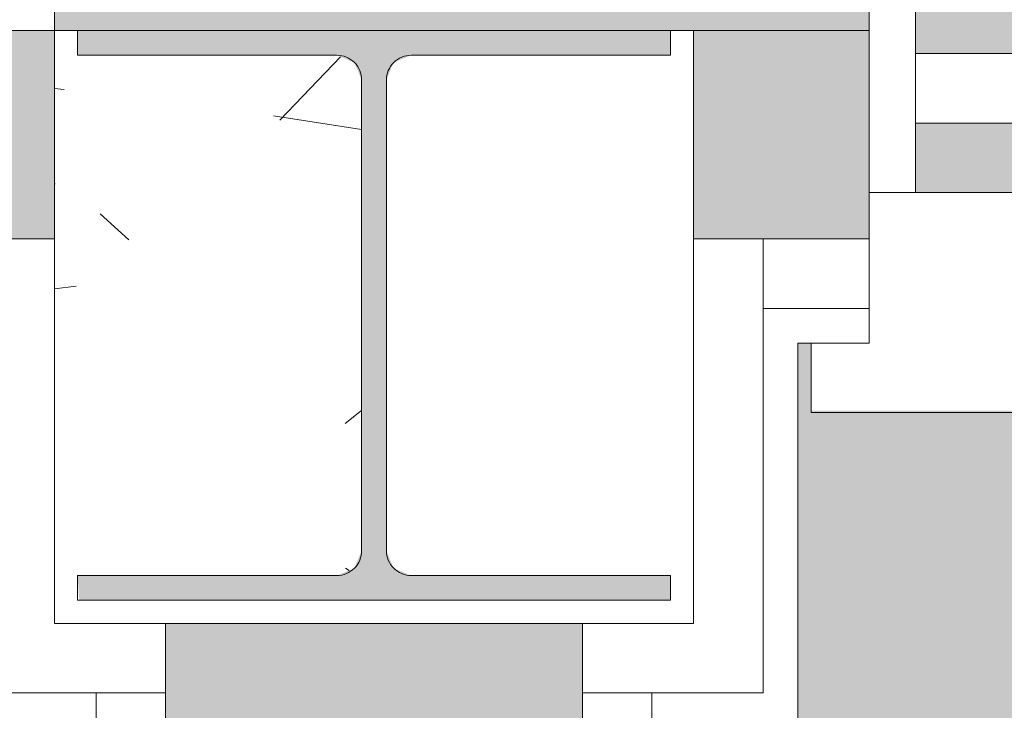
# Model space of a CAD drawing. Header units: millimetres. Extents: x 5980700 to 6194397, y -12939 to 2351883.
# Tile 9 of 124: x 6028428 to 6028853, y -8506 to -8208. Entities that reach past the tile are written whole.
import ezdxf

# ---------------------------------------------------------------- set-up
doc = ezdxf.new("R2010")
doc.units = ezdxf.units.MM
for name, color, linetype, lineweight in [('A-DOOR-FRAM', 31, 'Continuous', 18), ('A-DOOR-GLAZ', 31, 'Continuous', 9), ('A-FLOR-PATT', 8, 'Continuous', 18), ('A-GLAZ', 151, 'Continuous', 9), ('A-GLAZ-SILL', 1, 'Continuous', 9), ('A-WALL', 113, 'Continuous', 18), ('A-WALL-PATT', 111, 'Continuous', 25), ('S-COLS', 52, 'Continuous', 9)]:
    doc.layers.add(name, color=color, linetype=linetype, lineweight=lineweight)
pattern_1 = [(49.99999999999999, (0, 0), (728.73650110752, -63.75582262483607), [76.2, -838.2]), (355, (0, 0), (-140.9716152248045, 764.2276025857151), [60.96, -670.56]), (100.451, (60.728, -5.313), (587.770006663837, 700.4667512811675), [64.76, -712.36]), (46.184, (0, 203.2), (1084.316239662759, -168.1709612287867), [114.3, -1257.3]), (96.636, (90.36, 189.186), (949.6099128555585, 989.7098464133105), [97.14, -1068.54]), (351.184, (0, 203.2), (949.620552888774, 989.7011531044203), [91.44, -1005.84]), (21, (101.6, 152.4), (606.4578690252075, -409.0605652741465), [76.2, -838.2]), (326, (101.6, 152.4), (247.208340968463, 736.752917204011), [60.96, -670.56]), (71.45100000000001, (152.138, 118.312), (853.6682507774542, 327.6854711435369), [64.76, -712.36]), (37.50000000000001, (0, 0), (12.35469342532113, 338.2201185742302), [33.528, -628.904, 33.528, -647.192, -673.1]), (37.50000000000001, (0, 0), (12.35469342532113, 338.2201185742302), [-1343.152, 33.528, -639.572]), (7.499999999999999, (0, 0), (267.2788744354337, 400.7221270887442), [33.528, -354.584, 33.528, -613.664, -256.54]), (7.499999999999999, (0, 0), (267.2788744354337, 400.7221270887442), [-1035.304, 33.528, -223.012]), (327.5, (-226.568, 0), (542.363331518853, -22.91534459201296), [33.528, -220.472, 33.528, -758.952, -1051.56]), (327.5, (-226.568, 0), (542.363331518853, -22.91534459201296), [-1046.48, 33.528, -1018.032]), (317.5, (-328.168, 0), (592.5169587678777, 101.7071067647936), [33.528, -296.672, 33.528, -492.76, -746.76]), (317.5, (-328.168, 0), (592.5169587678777, 101.7071067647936), [-856.488, 33.528, -713.232])]
pattern_2 = [(225, (-10029.865, -8270.326), (449.0128060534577, -449.0128060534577), []), (225, (-10188.615, -8270.326), (5.684341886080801e-14, -898.0256121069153), []), (225, (-9871.115, -8270.326), (5.684341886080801e-14, -898.0256121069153), [])]

# ---------------------------------------------------------------- blocks, each defined once
blk = doc.blocks.new('_ARQPWR_Pilar perfil I - _TP01-V78-PLANTA DE CAIMENTO DE PISOS - TÉRREO')
at = {"layer": 'S-COLS', "lineweight": 5}
h = blk.add_hatch(color=256, dxfattribs=at)
h.paths.add_polyline_path([(5.349999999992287, -123.0000000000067), (127.9999999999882, -123.0000000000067), (127.9999999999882, -112.3000000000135), (16.04999999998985, -112.3000000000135), (8.483957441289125, -109.1660425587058), (5.349999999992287, -101.6000000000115), (5.349999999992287, 101.5999999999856), (8.48395744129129, 109.1660425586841), (16.0499999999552, 112.2999999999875), (127.9999999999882, 112.2999999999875), (127.9999999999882, 122.9999999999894), (-128.0000000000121, 122.9999999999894), (-127.9963650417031, 112.2999999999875), (-16.04379473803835, 112.2974296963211), (-8.48032248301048, 109.1572669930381), (-5.350000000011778, 101.5999999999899), (-5.352570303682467, -101.6062052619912), (-8.636869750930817, -109.2308865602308), (-16.05000000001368, -112.3000000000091), (-128.0000000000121, -112.3075216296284), (-127.2495313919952, -123.0000000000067), (-3.358627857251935, -123.0000000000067)])
h.paths.add_polyline_path([(-8.480322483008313, -109.1660425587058), (-8.479257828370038, -109.1634722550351), (-5.667285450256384, -107.6255534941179)])
at = {"layer": 'S-COLS', "color": 90, "lineweight": 5}
for p, q in [((127.9999999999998, 123.0000000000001), (-128.0000000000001, 123.0000000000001)), ((-128.0000000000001, 123.0000000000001), (-128.0000000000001, 112.3000000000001)), ((127.9999999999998, 112.3000000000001), (127.9999999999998, 123.0000000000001)), ((-128.0000000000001, 112.3000000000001), (-16.05000000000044, 112.3000000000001)), ((16.04999999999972, 112.3000000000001), (127.9999999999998, 112.3000000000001)), ((-5.350000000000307, 101.6000000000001), (-5.350000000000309, -101.5999999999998)), ((5.349999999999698, -101.6), (5.349999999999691, 101.6)), ((-16.05000000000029, -112.3), (-128.0000000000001, -112.3)), ((-128.0000000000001, -112.3), (-128.0000000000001, -123)), ((127.9999999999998, -112.3), (16.04999999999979, -112.3)), ((127.9999999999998, -123), (127.9999999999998, -112.3)), ((-128.0000000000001, -123), (127.9999999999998, -123))]:
    blk.add_line(p, q, dxfattribs=at)
for centre, radius, start, end in [((-16.05000000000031, 101.6000000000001), 10.70000000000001, 3.307776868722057e-13, 90.00000000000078), ((16.04999999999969, 101.6000000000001), 10.69999999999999, 90.00000000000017, 180.0000000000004), ((-16.05000000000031, -101.6), 10.7, 270, 7.887775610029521e-13), ((16.04999999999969, -101.6), 10.70000000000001, 180.0000000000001, 270.0000000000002)]:
    blk.add_arc(centre, radius, start, end, dxfattribs=at)
blk = doc.blocks.new('FX-PNC-PILAR-TP2 - FX-PNC-PILAR-TP01-4296264-PLANTA DE CAIMENTO DE PISOS - TÉRREO')
at = {"layer": 'A-WALL-PATT', "lineweight": 5}
h = blk.add_hatch(dxfattribs=at)
h.set_pattern_fill('FP_108', color=135, style=0, pattern_type=2)
h.set_pattern_definition([(49.99999999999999, (2e-05, -3e-05), (364.3679291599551, -31.87829433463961), [38.1, -419.1]), (355, (2e-05, -3e-05), (-70.48585119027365, 382.1133031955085), [30.48, -335.28]), (100.451, (30.364, -2.657), (293.8850033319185, 350.2333756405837), [32.38, -356.18]), (46.184, (2e-05, 101.6), (542.1584806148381, -84.08582678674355), [57.15, -628.65]), (96.636, (45.18, 94.59299999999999), (474.8048986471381, 494.8554198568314), [48.57, -534.27]), (351.184, (2e-05, 101.6), (474.8101998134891, 494.8500824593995), [45.72, -502.92]), (21, (50.8, 76.2), (303.2284677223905, -204.530461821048), [38.1, -419.1]), (326, (50.8, 76.2), (123.6038908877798, 368.3760440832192), [30.48, -335.28]), (71.45100000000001, (76.069, 59.15600000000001), (426.8341253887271, 163.8427355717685), [32.38, -356.18]), (37.50000000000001, (2e-05, -3e-05), (6.176645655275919, 169.1101515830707), [16.764, -314.452, 16.764, -323.596, -336.55]), (37.50000000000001, (2e-05, -3e-05), (6.176645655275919, 169.1101515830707), [-671.576, 16.764, -319.786]), (7.499999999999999, (2e-05, -3e-05), (133.63887623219, 200.3614940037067), [16.764, -177.292, 16.764, -306.832, -128.27]), (7.499999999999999, (2e-05, -3e-05), (133.63887623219, 200.3614940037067), [-517.6519999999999, 16.764, -111.506]), (327.5, (-113.284, -3e-05), (271.1818188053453, -11.45836264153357), [16.764, -110.236, 16.764, -379.476, -525.78]), (327.5, (-113.284, -3e-05), (271.1818188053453, -11.45836264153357), [-523.24, 16.764, -509.016]), (317.5, (-164.084, -3e-05), (296.2585102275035, 50.85284694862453), [16.764, -148.336, 16.764, -246.38, -373.38]), (317.5, (-164.084, -3e-05), (296.2585102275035, 50.85284694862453), [-428.244, 16.764, -356.616])])
h.paths.add_polyline_path([(-11755.61664668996, -8468.841821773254), (-11755.73868763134, -8212.841821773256), (-11765.61664668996, -8212.841821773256), (-11765.61664668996, -8223.541821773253), (-11877.56664669, -8223.541821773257), (-11885.13268924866, -8226.675779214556), (-11888.26664668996, -8234.241821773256), (-11887.61758285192, -8439.008800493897), (-11885.13268924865, -8445.00786433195), (-11877.56664668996, -8448.141821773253), (-11765.61664668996, -8448.141821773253), (-11765.61664668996, -8458.841821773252), (-12021.61664668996, -8458.841821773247), (-12021.61301173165, -8448.141821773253), (-11909.66044142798, -8448.13925146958), (-11902.09686707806, -8444.99884228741), (-11898.96664668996, -8437.435482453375), (-11898.96921699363, -8234.235616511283), (-11902.10060413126, -8226.675779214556), (-11909.66664668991, -8223.541821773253), (-12021.61664668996, -8223.53793378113), (-12021.61664668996, -8212.841821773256), (-12031.61664668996, -8213.832422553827), (-12031.61664668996, -8468.841821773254), (-11758.61482921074, -8468.841821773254)])
at = {"layer": 'A-WALL', "color": 130, "lineweight": 9}
for p, q in [((-12021.61664669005, -8212.841821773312), (-12031.61664669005, -8212.841821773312)), ((-12031.61664669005, -8212.841821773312), (-12031.61664669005, -8468.841821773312)), ((-11755.61664669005, -8212.841821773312), (-11765.61664669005, -8212.841821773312)), ((-11755.61664669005, -8468.841821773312), (-11755.61664669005, -8212.841821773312)), ((-12031.61664669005, -8468.841821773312), (-11900.2839042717, -8468.841821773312)), ((-11900.2839042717, -8468.841821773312), (-11755.61664669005, -8468.841821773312))]:
    blk.add_line(p, q, dxfattribs=at)
blk = doc.blocks.new('FX-HRT-JANELA_CORRER-4FLS - 330x190cm-4FLS-ALU-3_0cmFolha 5-V87-PLANTA DE CAIMENTO DE PISOS - TÉRREO')
at = {"layer": 'A-DOOR-FRAM', "lineweight": 5}
h = blk.add_hatch(dxfattribs=at)
h.set_pattern_fill('FP_125', color=256, style=0, pattern_type=2)
h.set_pattern_definition(pattern_2)
h.paths.add_polyline_path([(-1629.999999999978, 12.50000000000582), (-1649.99999999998, 12.50000000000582), (-1649.99999999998, -77.49999999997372), (-1629.999999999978, -76.5606060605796), (-1629.999999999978, -39.48467825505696)])
h.paths.add_polyline_path([(1649.999999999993, 12.50000000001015), (1629.999999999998, 12.50000000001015), (1629.999999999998, -77.49999999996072), (1649.999999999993, -77.49999999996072), (1649.999999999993, -39.48467825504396)])
at = {"layer": 'A-DOOR-GLAZ', "lineweight": 5}
h = blk.add_hatch(dxfattribs=at)
h.set_pattern_fill('FP_125', color=256, style=0, pattern_type=2)
h.set_pattern_definition(pattern_2)
h.paths.add_polyline_path([(790.0000000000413, -17.49999999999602), (789.999999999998, -47.49999999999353), (840.0000000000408, -47.49999999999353), (840.0000000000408, -17.49999999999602)])
h.paths.add_polyline_path([(1580.000000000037, -17.49999999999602), (1580.000000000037, -47.49999999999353), (1629.999999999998, -47.49999999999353), (1629.999999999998, -17.49999999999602)])
at = {"layer": 'A-GLAZ', "lineweight": 5}
h = blk.add_hatch(color=251, dxfattribs=at)
h.paths.add_polyline_path([(-789.9999999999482, 12.50000000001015), (-1629.999999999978, 12.50000000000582), (-1629.999999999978, -17.49999999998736), (-789.9999999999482, -17.49999999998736), (-789.9999999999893, -47.49999999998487), (789.999999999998, -47.49999999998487), (790.0000000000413, -17.49999999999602), (1629.999999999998, -17.49999999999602), (1629.999999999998, 12.50000000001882), (266.1290322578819, 12.50000000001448)])
h.paths.add_polyline_path([(-1629.999999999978, -47.49999999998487), (-1629.999999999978, -77.49999999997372), (-839.9999999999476, -77.49999999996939), (-839.9999999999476, -47.49999999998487), (-1579.999999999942, -47.4999999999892)])
h.paths.add_polyline_path([(1580.000000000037, -47.49999999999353), (840.0000000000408, -47.49999999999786), (840.0000000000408, -77.49999999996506), (1629.999999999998, -77.49999999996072), (1629.999999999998, -47.49999999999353)])
at = {"layer": 'A-DOOR-FRAM', "color": 250, "lineweight": 5}
for p, q in [((1630.000000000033, -17.50000000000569), (1580.000000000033, -17.50000000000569)), ((1580.000000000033, -47.50000000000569), (1630.000000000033, -47.50000000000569))]:
    blk.add_line(p, q, dxfattribs=at)
at = {"layer": 'A-GLAZ', "color": 90, "lineweight": 5}
blk.add_line((1629.999999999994, 12.49999999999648), (-1630.000000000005, 12.49999999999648), dxfattribs=at)
at = {"layer": 'A-GLAZ', "color": 130}
for p, q in [((1649.999999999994, 12.49999999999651), (1629.999999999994, 12.49999999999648)), ((1629.999999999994, 12.49999999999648), (1629.999999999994, -77.5)), ((1649.999999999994, -77.49999999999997), (1649.999999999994, 12.49999999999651))]:
    blk.add_line(p, q, dxfattribs=at)
blk = doc.blocks.new('FP_89-PLANTA DE CAIMENTO DE PISOS - TÉRREO')
at = {"layer": 'A-GLAZ-SILL', "color": 90, "lineweight": 5}
blk.add_line((1674.999999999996, 107.4999999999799), (-1674.999999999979, 107.4999999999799), dxfattribs=at)
blk = doc.blocks.new('CC_PEITORIL - PEITORIL-V88-PLANTA DE CAIMENTO DE PISOS - TÉRREO')
at = {"layer": 'A-GLAZ-SILL', "lineweight": 5}
h = blk.add_hatch(dxfattribs=at)
h.set_pattern_fill('FP_126', color=256, style=0, pattern_type=2)
h.set_pattern_definition([(180, (-10029.865, -8270.326), (-406.4, -101.6000000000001), [33.528, -271.272, 33.528, -1896.872]), (180, (-10029.865, -8270.326), (-406.4, -101.6000000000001), [-338.328, -271.272, 33.528, -576.072, -1016]), (180, (-10029.865, -8270.326), (-406.4, -101.6000000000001), [-1219.2, 33.528, -271.272, 33.528, -677.672]), (180, (-10029.865, -8270.326), (-406.4, -101.6000000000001), [-1557.528, -169.672, 33.528, -474.472]), (300.0000000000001, (-10182.265, -8321.126), (291.188181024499, -301.1527240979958), [33.528, -271.272, 33.528, -1896.872]), (300.0000000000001, (-10182.265, -8321.126), (291.188181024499, -301.1527240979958), [-338.328, -271.272, 33.528, -576.072, -1016]), (300.0000000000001, (-10182.265, -8321.126), (291.188181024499, -301.1527240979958), [-1219.2, 33.528, -271.272, 33.528, -677.672]), (300.0000000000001, (-10182.265, -8321.126), (291.188181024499, -301.1527240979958), [-1557.528, -169.672, 33.528, -474.472]), (59.99999999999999, (-10233.065, -8524.326), (115.2118189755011, 402.7527240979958), [33.528, -271.272, 33.528, -1896.872]), (59.99999999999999, (-10233.065, -8524.326), (115.2118189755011, 402.7527240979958), [-338.328, -271.272, 33.528, -576.072, -1016]), (59.99999999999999, (-10233.065, -8524.326), (115.2118189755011, 402.7527240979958), [-1219.2, 33.528, -271.272, 33.528, -677.672]), (59.99999999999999, (-10233.065, -8524.326), (115.2118189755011, 402.7527240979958), [-1557.528, -169.672, 33.528, -474.472])])
h.paths.add_polyline_path([(-805.9126853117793, 100.9916647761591), (-1674.999999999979, 100.9916647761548), (-1674.999999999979, 77.5000000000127), (-1649.99999999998, 77.50000000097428), (-1649.99999999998, 12.50000000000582), (1649.999999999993, 12.50000000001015), (1649.999999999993, 77.50000000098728), (1674.999999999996, 77.5000000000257), (1674.999999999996, 100.9916647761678), (371.828586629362, 100.9916647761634)])
h = blk.add_hatch(dxfattribs=at)
h.set_pattern_fill('FP_127', color=256, style=0, pattern_type=2)
h.set_pattern_definition([(36.87, (-10664.865, -9857.826), (-4762.494328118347, -3175.008507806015), [793.75, -7143.75]), (26.565, (-11617.365, -9381.576), (1587.501456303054, 1587.499067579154), [1774.879, -1774.879]), (18.435, (-11617.365, -8587.826), (3174.997452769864, 1587.502903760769), [1004.024, -4016.092])])
h.paths.add_polyline_path([(-805.9126853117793, 100.9916647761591), (-1674.999999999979, 100.9916647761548), (-1674.999999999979, 77.5000000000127), (-1649.99999999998, 77.50000000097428), (-1649.99999999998, 12.50000000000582), (1649.999999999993, 12.50000000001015), (1649.999999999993, 77.50000000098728), (1674.999999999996, 77.5000000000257), (1674.999999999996, 100.9916647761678), (371.828586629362, 100.9916647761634)])
at = {"layer": 'A-GLAZ-SILL', "color": 90, "lineweight": 5}
for p, q in [((1674.999999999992, 107.4999999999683), (1674.999999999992, 100.991664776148)), ((1674.999999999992, 77.50000000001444), (1674.999999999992, 100.9916647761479))]:
    blk.add_line(p, q, dxfattribs=at)
at = {"layer": 'A-GLAZ', "color": 90, "lineweight": 5}
blk.add_blockref('FP_89-PLANTA DE CAIMENTO DE PISOS - TÉRREO', (0, 0), dxfattribs=at)
blk = doc.blocks.new('BE-PMSa-MOD-ARQ-CONEXAODOFUTURO-EX-000-R_rvt-1-PLANTA DE CAIMENTO DE PISOS - TÉRREO')
at = {"layer": 'A-FLOR-PATT', "lineweight": 5}
h = blk.add_hatch(dxfattribs=at)
h.set_pattern_fill('FP_2', color=135, style=0, pattern_type=2)
h.set_pattern_definition([(0, (0, 0), (812.8, 203.2), [33.528, -576.072, 33.528, -576.072, -3251.2]), (0, (0, 0), (812.8, 203.2), [-1219.2, 33.528, -1185.672, 33.528, -576.072, -1422.4]), (0, (0, 0), (812.8, 203.2), [-3048, 33.528, -372.872, 33.528, -982.472]), (120, (304.8, 101.6), (-582.3763620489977, 602.3054481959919), [33.52799999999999, -576.0719999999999, 33.52799999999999, -576.0719999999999, -3251.199999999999]), (120, (304.8, 101.6), (-582.3763620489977, 602.3054481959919), [-1219.2, 33.52799999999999, -1185.672, 33.52799999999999, -576.0719999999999, -1422.4]), (120, (304.8, 101.6), (-582.3763620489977, 602.3054481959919), [-3048, 33.52799999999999, -372.8719999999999, 33.52799999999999, -982.4719999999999]), (240, (406.4, 508), (-230.4236379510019, -805.5054481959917), [33.528, -576.072, 33.528, -576.072, -3251.2]), (240, (406.4, 508), (-230.4236379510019, -805.5054481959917), [-1219.2, 33.528, -1185.672, 33.528, -576.072, -1422.4]), (240, (406.4, 508), (-230.4236379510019, -805.5054481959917), [-3048, 33.528, -372.872, 33.528, -982.472])])
h.paths.add_polyline_path([(13153.13200708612, -10125.84100563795), (14705.38782324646, -10125.84100563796), (14705.38782324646, -9779.8857164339), (14699.38782324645, -9779.8857164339), (14699.38782324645, -9763.237570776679), (14681.68558745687, -9763.757413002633), (14670.96395493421, -9768.482704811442), (14665.88782324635, -9780.73757077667), (14665.88782324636, -9856.278958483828), (14670.73620676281, -9865.0681674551), (14677.45883342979, -9868.493127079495), (14678.38782324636, -9869.242380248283), (14678.38782324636, -9881.040871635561), (14674.1436913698, -9882.10035906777), (14663.09686027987, -9878.012306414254), (14654.48340806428, -9869.156476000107), (14652.0250349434, -9859.981702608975), (14651.89263271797, -9855.73757077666), (14650.88782324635, -9855.73757077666), (14651.89263271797, -9780.73757077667), (14653.73085252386, -9770.127241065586), (14655.24199762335, -9764.487570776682), (14667.13782324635, -9752.591745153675), (14683.38782324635, -9748.23757077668), (14699.38782324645, -9748.23757077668), (14699.38782324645, -9731.589425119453), (14705.38782324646, -9731.589425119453), (14705.38782324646, -9705.737570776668), (14755.38782324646, -9705.737570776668), (14755.38782324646, -9754.737570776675), (14795.38782324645, -9754.737570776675), (14796.02424042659, -9756.737570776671), (14812.38782324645, -9756.737570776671), (14811.36426821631, -9815.737570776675), (14810.34779546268, -9815.737570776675), (14811.47778338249, -9818.171971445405), (14811.43015556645, -9819.291362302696), (14811.44856252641, -9820.918341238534), (14827.38782324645, -9827.197475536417), (14827.38782324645, -10125.84100563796), (21231.38515489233, -10125.84100563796), (21231.38515489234, 5919.158994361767), (12003.88515489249, 5918.472013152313), (12003.8851548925, 5447.158205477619), (12268.88333741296, 5447.158205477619), (12268.88333741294, 4674.158994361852), (15653.88333741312, 4674.158994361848), (15653.88333741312, 5447.158205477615), (15923.88333741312, 5447.15820547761), (15923.88333741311, 4674.158994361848), (19999.38682609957, 4674.158994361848), (19999.38682609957, 5447.158205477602), (20269.38682609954, 5447.158205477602), (20269.38682609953, 4280.731645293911), (20299.38682609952, 4280.731645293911), (20298.51487451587, 1530.731645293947), (20269.38682609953, 1530.731645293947), (20269.38682609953, 1143.558994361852), (20299.38682609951, 1143.558994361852), (20298.51487451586, -1606.441005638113), (20269.38682609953, -1606.441005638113), (20269.38682609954, -2040.191005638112), (20299.38682609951, -2040.191005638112), (20298.51487451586, -4790.191005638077), (20269.38682609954, -4790.191005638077), (20269.38682609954, -5273.941005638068), (20299.38682609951, -5273.941005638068), (20298.51487451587, -8023.941005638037), (20269.38682609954, -8023.941005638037), (20269.38682609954, -9308.841005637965), (19999.38682609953, -9308.841005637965), (19999.38682609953, -8513.841794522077), (19913.38333741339, -8513.841794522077), (19913.38333741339, -8347.825683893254), (19635.38599049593, -8347.825683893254), (19635.38599049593, -8377.825683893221), (16285.38599049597, -8376.953732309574), (16285.38599049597, -8347.825683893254), (15971.88333741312, -8347.825683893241), (15971.88333741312, -8513.84179452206), (15921.38515489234, -8513.84179452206), (15921.38515489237, -9312.594001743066), (15651.38515489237, -9312.594001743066), (15651.3851548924, -8513.84179452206), (15603.38515489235, -8513.841794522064), (15603.38515489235, -8377.825683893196), (12316.88333741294, -8377.82568389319), (12316.88333741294, -8513.841794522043), (12268.88333741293, -8513.841794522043), (12268.88333741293, -9312.59400174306), (11998.88333741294, -9312.59400174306), (11998.88333741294, -8513.841794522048), (11950.88333741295, -8513.841794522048), (11950.88333741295, -8347.825683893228), (11867.63333741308, -8347.825683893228), (11867.63333741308, -8377.82568389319), (8517.633337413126, -8376.953732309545), (8517.633337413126, -8347.825683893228), (8434.383337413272, -8347.825683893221), (8434.383337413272, -8468.841794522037), (8419.38333741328, -8468.841794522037), (8419.38333741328, -8498.841794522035), (8434.383337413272, -8498.841794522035), (8434.383337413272, -8513.841794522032), (8386.383337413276, -8513.841794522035), (8386.383337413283, -9312.594001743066), (8116.383337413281, -9312.594001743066), (8116.383337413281, -9125.841005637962), (2121.38333741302, -9125.841005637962), (2121.38333741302, -9312.594001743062), (1851.383337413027, -9312.594001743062), (1851.383337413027, -9125.841005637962), (-4143.616662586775, -9125.841005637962), (-4143.616662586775, -9312.594001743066), (-4413.616662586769, -9312.594001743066), (-4413.616662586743, -8513.841794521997), (-4461.61666258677, -8513.841794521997), (-4461.61666258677, -8498.841794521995), (-4446.616662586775, -8498.841794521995), (-4446.616662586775, -8468.841794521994), (-4461.61666258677, -8468.841794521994), (-4461.61666258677, -8347.825683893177), (-4547.366662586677, -8347.825683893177), (-4547.366662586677, -8377.825683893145), (-7897.36666258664, -8376.953732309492), (-7897.36666258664, -8347.825683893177), (-7983.116662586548, -8347.825683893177), (-7983.116662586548, -8513.841794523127), (-8031.114845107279, -8513.841794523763), (-8031.114845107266, -9308.841005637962), (-8301.114845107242, -9308.841005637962), (-8301.114845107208, -8513.84179452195), (-8349.116662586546, -8513.841794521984), (-8349.116662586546, -8347.825683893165), (-8354.864845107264, -8347.825683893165), (-8354.864845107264, -8377.825683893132), (-11704.86484510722, -8376.953732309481), (-11704.86484510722, -8347.825683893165), (-11710.61666258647, -8347.825683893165), (-11710.61666258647, -8513.841794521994), (-11758.61484510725, -8513.841794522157), (-11758.61484510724, -9308.841005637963), (-12028.61484510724, -9308.841005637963), (-12028.61484510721, -8513.841794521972), (-12076.61666258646, -8513.841794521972), (-12076.61666258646, -8347.825683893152), (-12498.61666258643, -8347.825683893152), (-12498.61666258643, -8377.82568389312), (-15848.61666258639, -8376.953732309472), (-15848.61666258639, -8347.825683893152), (-16270.61666258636, -8347.82568389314), (-16270.61666258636, -8513.841794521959), (-16356.6158860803, -8513.84179452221), (-16356.61588608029, -9308.841005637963), (-16626.61588608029, -9308.841005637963), (-16626.61588608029, -7987.079408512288), (-16656.61588608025, -7987.079408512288), (-16655.74393449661, -5237.079408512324), (-16626.61588608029, -5237.079408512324), (-16626.61588608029, -4803.341005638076), (-16656.61588608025, -4803.341005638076), (-16655.7439344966, -2053.341005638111), (-16626.61588608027, -2053.341005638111), (-16626.61588608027, -1620.841794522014), (-16656.61588608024, -1620.841794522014), (-16655.74393449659, 1129.158205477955), (-16626.61588608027, 1129.158205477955), (-16626.61588608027, 1534.158205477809), (-16656.61588608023, 1534.158205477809), (-16655.74393449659, 4284.158205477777), (-16626.61588608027, 4284.158205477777), (-16626.61588608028, 5479.158994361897), (-16356.61588608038, 5479.158994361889), (-16356.61588608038, 4674.158994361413), (-12028.61666258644, 4674.158994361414), (-12028.61666258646, 5447.158205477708), (-11733.61666258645, 5446.941285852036), (-11733.61666258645, 4674.158994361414), (-8301.114845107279, 4674.158994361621), (-8301.114845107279, 5447.158205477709), (-8031.114845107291, 5447.158205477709), (-8031.114845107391, 5919.158994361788), (-17588.61484510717, 5919.158994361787), (-17588.6148451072, -10125.84100563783), (8442.166919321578, -10125.84100563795)])
h.paths.add_polyline_path([(14664.88301377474, -9780.73757077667), (14665.63226694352, -9779.779781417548), (14664.44050548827, -9775.73581322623)])
h.paths.add_polyline_path([(-16089.6590788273, -8758.10531785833), (-16115.54098333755, -8754.697900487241), (-16139.6590788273, -8744.707858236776), (-16160.36975694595, -8728.815995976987), (-16176.26161920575, -8708.105317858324), (-16186.2516614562, -8683.987222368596), (-16189.6590788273, -8658.105317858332), (-16186.2516614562, -8632.223413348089), (-16176.26161920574, -8608.105317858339), (-16160.36975694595, -8587.39463973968), (-16139.6590788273, -8571.502777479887), (-16115.54098333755, -8561.512735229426), (-16089.6590788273, -8558.105317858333), (-16063.77717431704, -8561.512735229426), (-16039.65907882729, -8571.502777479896), (-16018.94840070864, -8587.394639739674), (-16003.05653844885, -8608.105317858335), (-15993.06649619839, -8632.22341334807), (-15989.6590788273, -8658.105317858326), (-15993.06649619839, -8683.987222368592), (-16003.05653844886, -8708.10531785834), (-16018.94840070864, -8728.815995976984), (-16039.65907882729, -8744.707858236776), (-16063.77717431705, -8754.697900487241)])
h.paths.add_polyline_path([(19732.71217533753, -8754.668450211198), (19706.83027082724, -8751.260990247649), (19682.71217533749, -8741.270823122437), (19660.00862136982, -8722.781563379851), (19646.10963495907, -8704.667825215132), (19636.11959270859, -8680.54942825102), (19632.71217533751, -8648.664394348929), (19632.71217533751, -8622.782813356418), (19636.11959270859, -8596.901232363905), (19646.10963495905, -8572.783438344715), (19662.00149721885, -8552.073019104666), (19682.71217533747, -8536.181355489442), (19706.83027082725, -8526.191438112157), (19732.7121753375, -8522.784063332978), (19758.59407984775, -8526.191438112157), (19782.71217533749, -8536.181355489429), (19803.42285345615, -8552.073019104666), (19819.31471571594, -8572.783438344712), (19829.30475796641, -8596.901232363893), (19832.7121753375, -8628.39034617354), (19832.7121753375, -8654.66720021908), (19827.88084468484, -8683.987101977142), (19816.67739151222, -8708.104895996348), (19803.42285345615, -8725.378762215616), (19782.71217533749, -8741.27082312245), (19758.59407984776, -8751.260990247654)])
h.paths.add_polyline_path([(15648.38515489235, -8468.841794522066), (15650.88333741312, -8468.841794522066), (15650.88333741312, -8347.825683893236), (15648.38515489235, -8347.825683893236), (15648.38515489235, -8375.919436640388)])
h.paths.add_polyline_path([(-15957.766248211, 4689.65210732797), (-15964.016248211, 4691.326789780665), (-15966.60508297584, 4693.313272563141), (-15969.84032103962, 4698.916869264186), (-15969.84032103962, 4705.387345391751), (-15966.60508297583, 4710.990942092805), (-15961.00148627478, 4714.226180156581), (-15954.53101014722, 4714.226180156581), (-15948.92741344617, 4710.990942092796), (-15945.69217538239, 4705.387345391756), (-15945.69217538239, 4698.916869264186), (-15948.92741344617, 4693.313272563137), (-15954.53101014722, 4690.078034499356)])
h.paths.add_polyline_path([(19572.98503538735, 4699.192323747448), (19566.73503538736, 4700.867006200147), (19564.14620062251, 4702.853488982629), (19560.91096255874, 4708.45708568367), (19560.91096255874, 4714.927561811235), (19564.14620062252, 4720.531158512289), (19569.74979732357, 4723.766396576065), (19576.22027345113, 4723.766396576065), (19581.82387015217, 4720.53115851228), (19585.05910821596, 4714.927561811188), (19585.05910821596, 4708.457085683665), (19581.82387015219, 4702.853488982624), (19576.22027345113, 4699.618250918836)])
h.paths.add_polyline_path([(19732.7121753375, 4730.240264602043), (19706.83027082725, 4733.647681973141), (19682.7121753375, 4743.637724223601), (19662.00149721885, 4759.529586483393), (19646.10963495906, 4780.240264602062), (19636.11959270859, 4804.358360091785), (19632.71217533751, 4830.240264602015), (19636.11959270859, 4856.122169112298), (19646.10963495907, 4880.240264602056), (19662.00149721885, 4900.950942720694), (19682.7121753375, 4916.84280498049), (19706.83027082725, 4926.832847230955), (19732.7121753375, 4930.240264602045), (19758.59407984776, 4926.832847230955), (19782.71217533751, 4916.842804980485), (19803.42285345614, 4900.950942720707), (19819.31471571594, 4880.240264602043), (19829.30475796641, 4856.122169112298), (19832.7121753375, 4830.24026460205), (19829.30475796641, 4804.358360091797), (19819.31471571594, 4780.240264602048), (19803.42285345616, 4759.529586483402), (19782.71217533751, 4743.63772422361), (19758.59407984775, 4733.647681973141)])
h.paths.add_polyline_path([(-16089.6590788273, 4736.408178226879), (-16115.54098333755, 4739.815595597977), (-16139.6590788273, 4749.805637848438), (-16160.36975694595, 4765.697500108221), (-16176.26161920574, 4786.408178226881), (-16186.2516614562, 4810.526273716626), (-16189.6590788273, 4836.408178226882), (-16186.2516614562, 4862.29008273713), (-16176.26161920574, 4886.408178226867), (-16160.36975694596, 4907.118856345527), (-16139.6590788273, 4923.010718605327), (-16115.54098333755, 4933.000760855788), (-16089.6590788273, 4936.408178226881), (-16063.77717431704, 4933.000760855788), (-16039.6590788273, 4923.010718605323), (-16018.94840070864, 4907.118856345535), (-16003.05653844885, 4886.408178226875), (-15993.06649619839, 4862.29008273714), (-15989.6590788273, 4836.408178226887), (-15993.06649619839, 4810.526273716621), (-16003.05653844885, 4786.408178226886), (-16018.94840070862, 4765.697500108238), (-16039.6590788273, 4749.805637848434), (-16063.77717431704, 4739.815595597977)])
at = {"layer": 'A-WALL', "lineweight": 5}
h = blk.add_hatch(color=9, dxfattribs=at)
h.paths.add_polyline_path([(-8304.116662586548, -8212.841794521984), (-8301.114845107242, -8212.825683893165), (-8301.114845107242, -8202.825683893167), (-8379.864845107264, -8202.825683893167), (-8379.864845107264, -8212.825683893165), (-8304.117347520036, -8212.825683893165)])
h.paths.add_polyline_path([(-12031.61666258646, -8212.841794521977), (-11679.86484510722, -8212.703642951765), (-11679.86484510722, -8202.825683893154), (-12031.61666258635, -8202.825683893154), (-12031.61666258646, -8212.825683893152)])
at = {"layer": 'A-WALL-PATT', "lineweight": 5}
h = blk.add_hatch(color=57, dxfattribs=at)
h.paths.add_polyline_path([(-12076.61666258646, -8302.825683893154), (-12031.61666258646, -8302.825683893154), (-12031.61666258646, -8212.825683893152), (-12523.61666258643, -8212.825683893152), (-12523.61666258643, -8302.825683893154), (-12168.3053396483, -8302.825683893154)])
h.paths.add_polyline_path([(-16285.61666258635, -8302.825683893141), (-15823.6166625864, -8302.825683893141), (-15823.6166625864, -8212.82568389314), (-16315.61666258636, -8212.841794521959), (-16315.61666258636, -8302.825683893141), (-16290.39979144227, -8302.825683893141)])
h = blk.add_hatch(color=57, dxfattribs=at)
h.paths.add_polyline_path([(-8379.864845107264, -8302.825683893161), (-8304.116662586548, -8302.825683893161), (-8304.116662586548, -8212.825683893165), (-8379.864845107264, -8212.825683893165), (-8379.864845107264, -8282.825683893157)])
h.paths.add_polyline_path([(-11755.61666258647, -8302.825683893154), (-11679.86484510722, -8302.825683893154), (-11679.86484510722, -8212.825683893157), (-11755.61666258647, -8212.841794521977), (-11755.61666258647, -8230.841005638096)])
h.paths.add_polyline_path([(-11765.83322226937, -8212.841794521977), (-11766.04451601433, -8212.825683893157), (-11873.87002166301, -8212.841794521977)])
h = blk.add_hatch(dxfattribs=at)
h.set_pattern_fill('FP_9', color=135, style=0, pattern_type=2)
h.set_pattern_definition(pattern_1)
h.paths.add_polyline_path([(-11725.61666258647, -8498.841794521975), (-11710.61666258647, -8498.841794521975), (-11710.61666258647, -8347.825683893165), (-11725.61666258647, -8347.825683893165), (-11725.61666258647, -8468.841794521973)])
blk.add_hatch(color=57, dxfattribs=at).paths.add_polyline_path([(-11803.61484510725, -9263.841005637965), (-11803.61484510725, -8468.841794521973), (-11983.61484510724, -8468.841794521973), (-11983.61484510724, -9263.841005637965)])
h = blk.add_hatch(dxfattribs=at)
h.set_pattern_fill('FP_9', color=135, style=0, pattern_type=2)
h.set_pattern_definition(pattern_1)
h.paths.add_polyline_path([(-12013.61484510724, -9308.841005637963), (-12013.61484510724, -8498.841794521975), (-12028.61484510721, -8498.841794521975), (-12028.61484510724, -9308.841005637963)])
at = {"layer": 'A-WALL', "color": 90, "lineweight": 5}
for p, q in [((-12031.61666258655, -8212.841794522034), (-12031.61666258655, -8202.825683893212)), ((-12031.61666258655, -8202.825683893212), (-12031.61666258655, -8212.841794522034)), ((-12061.61666258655, -8212.825683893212), (-12031.61666258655, -8212.825683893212)), ((-11679.86484510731, -8212.825683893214), (-11755.61666258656, -8212.825683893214)), ((-12061.61666258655, -8302.825683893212), (-12031.61666258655, -8302.825683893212)), ((-12031.61666258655, -8468.841794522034), (-12031.61666258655, -8302.825683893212)), ((-11755.61666258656, -8302.825683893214), (-11725.61666258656, -8302.825683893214)), ((-11755.61666258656, -8302.825683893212), (-11725.61666258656, -8302.825683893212)), ((-11725.61666258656, -8302.825683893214), (-11725.61666258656, -8332.825683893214)), ((-11679.86484510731, -8302.825683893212), (-11725.61666258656, -8302.825683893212)), ((-11725.61666258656, -8332.825683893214), (-11725.61666258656, -8347.825683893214)), ((-11679.86484510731, -8332.825683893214), (-11725.61666258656, -8332.825683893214)), ((-11755.61666258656, -8347.825683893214), (-11755.61666258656, -8468.841794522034)), ((-11725.61666258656, -8347.825683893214), (-11725.61666258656, -8468.841794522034)), ((-12028.61484510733, -8468.841794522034), (-12031.61666258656, -8468.841794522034)), ((-11983.61484510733, -8498.841794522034), (-11983.61484510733, -8468.841794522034)), ((-11983.61484510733, -8468.841794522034), (-11983.61484510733, -8498.841794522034)), ((-11803.61484510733, -8498.841794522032), (-11803.61484510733, -8468.841794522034)), ((-11803.61484510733, -8498.841794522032), (-11803.61484510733, -8468.841794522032)), ((-11755.61666258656, -8468.841794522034), (-11758.61484510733, -8468.841794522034)), ((-11725.61666258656, -8468.841794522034), (-11725.61666258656, -8498.841794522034)), ((-12061.61666258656, -8498.841794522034), (-12028.61484510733, -8498.841794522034)), ((-12013.61484510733, -8498.841794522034), (-12028.61484510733, -8498.841794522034)), ((-12013.61484510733, -9293.84100563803), (-12013.61484510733, -8498.841794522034)), ((-11983.61484510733, -8498.841794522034), (-12013.61484510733, -8498.841794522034)), ((-11983.61484510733, -9263.84100563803), (-11983.61484510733, -8498.841794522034)), ((-11803.61484510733, -9263.84100563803), (-11803.61484510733, -8498.841794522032)), ((-11773.61484510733, -8498.841794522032), (-11803.61484510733, -8498.841794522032)), ((-11773.61484510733, -9293.84100563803), (-11773.61484510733, -8498.841794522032)), ((-11758.61484510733, -8498.841794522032), (-11773.61484510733, -8498.841794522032)), ((-11725.61666258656, -8498.841794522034), (-11758.61484510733, -8498.841794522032))]:
    blk.add_line(p, q, dxfattribs=at)
at = {"layer": 'A-WALL', "color": 250, "lineweight": 5}
for p, q in [((-12031.61666258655, -8212.841794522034), (-12021.61666258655, -8212.841794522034)), ((-11765.61666258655, -8212.841794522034), (-11755.61666258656, -8212.841794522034)), ((-11755.61666258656, -8212.841794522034), (-11755.61666258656, -8302.825683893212)), ((-11900.28392016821, -8468.841794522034), (-11983.61484510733, -8468.841794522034)), ((-11803.61484510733, -8468.841794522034), (-11900.28392016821, -8468.841794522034))]:
    blk.add_line(p, q, dxfattribs=at)
at = {"layer": 'A-WALL', "color": 130, "lineweight": 9}
for p, q in [((-11679.86484510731, -8347.825683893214), (-11679.86484510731, -8282.82568389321)), ((-11710.61666258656, -8468.841794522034), (-11710.61666258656, -8347.825683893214)), ((-11710.61666258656, -8347.825683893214), (-11679.86484510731, -8347.825683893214)), ((-11710.61666258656, -8498.841794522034), (-11710.61666258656, -8468.841794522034)), ((-11710.61666258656, -8513.841794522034), (-11710.61666258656, -8498.841794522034))]:
    blk.add_line(p, q, dxfattribs=at)
at = {"layer": 'A-GLAZ', "color": 250, "lineweight": 5, "rotation": 180}
for name in ['FX-HRT-JANELA_CORRER-4FLS - 330x190cm-4FLS-ALU-3_0cmFolha 5-V87-PLANTA DE CAIMENTO DE PISOS - TÉRREO', 'CC_PEITORIL - PEITORIL-V88-PLANTA DE CAIMENTO DE PISOS - TÉRREO']:
    blk.add_blockref(name, (-10029.86484510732, -8270.325683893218), dxfattribs=at)
at = {"layer": 'A-WALL', "color": 250, "lineweight": 5}
blk.add_blockref('FX-PNC-PILAR-TP2 - FX-PNC-PILAR-TP01-4296264-PLANTA DE CAIMENTO DE PISOS - TÉRREO', (-1.589655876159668e-05, 2.72512435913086e-05), dxfattribs=at)
at = {"layer": 'S-COLS', "color": 250, "lineweight": 5}
blk.add_blockref('_ARQPWR_Pilar perfil I - _TP01-V78-PLANTA DE CAIMENTO DE PISOS - TÉRREO', (-11893.61666258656, -8335.841794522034), dxfattribs=at)

msp = doc.modelspace()

# ---------------------------------------------------------------- block references
at = {"lineweight": 5}
msp.add_blockref('BE-PMSa-MOD-ARQ-CONEXAODOFUTURO-EX-000-R_rvt-1-PLANTA DE CAIMENTO DE PISOS - TÉRREO', (6040474.816446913, 0), dxfattribs=at)

doc.saveas('drawing.dxf')
